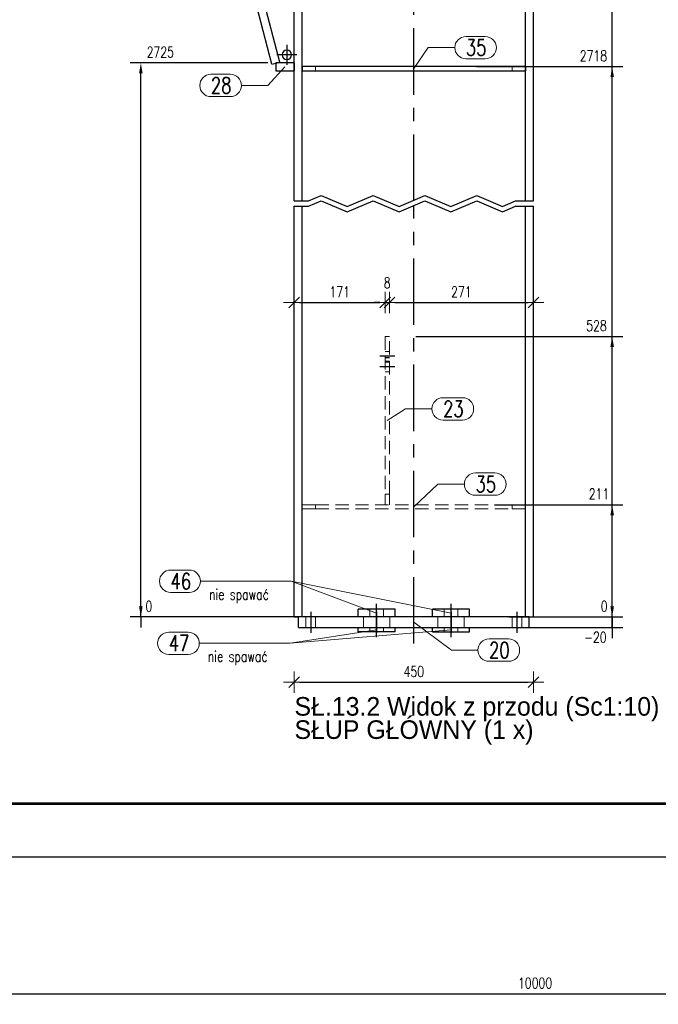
# Model space of a CAD drawing. Header units: millimetres. Extents: x 3515 to 4529, y 13642 to 14292.
# Tile 42 of 96: x 3920 to 4040, y 13642 to 13827. Entities that reach past the tile are written whole.
import ezdxf

# ---------------------------------------------------------------- set-up
doc = ezdxf.new("R2010")
doc.units = ezdxf.units.MM
doc.header["$LTSCALE"] = 10
doc.linetypes.add('HIDDEN', pattern=[0.375, 0.25, -0.125])
doc.linetypes.add('MITTE', pattern=[2, 1.25, -0.25, 0.25, -0.25])
doc.layers.get('Defpoints').update_dxf_attribs({"color": 1})
doc.layers.add('_FORMATKA', color=8, linetype='Continuous', plot=False)
for name, color, linetype, lineweight in [('_RAMKA', 7, 'Continuous', 35), ('PS_DIM', 4, 'Continuous', 13), ('PS_Hidden', 2, 'HIDDEN', 9), ('PS_Pos', 1, 'Continuous', 15), ('PS_SOLID', 7, 'Continuous', 30)]:
    doc.layers.add(name, color=color, linetype=linetype, lineweight=lineweight)
doc.layers.add('PS_MID', color=5, linetype='MITTE')
doc.layers.add('PS_SHAPE', color=3, linetype='Continuous')
doc.styles.add('simplex', font='simplex.shx', dxfattribs={"width": 0.75})
doc.dimstyles.new('1_10_GŁ_DS1-LS10', dxfattribs={"dimtxt": 2, "dimasz": 2, "dimexe": 2, "dimexo": 5, "dimgap": 1, "dimtad": 1, "dimjust": 4, "dimdec": 0, "dimlfac": 10, "dimtxsty": 'simplex', "dimblk1": 'NONE', "dimsah": 1, "dimcen": 2, "dimclrd": 256, "dimclre": 256, "dimclrt": 3, "dimadec": 1, "dimazin": 0, "dimtfac": 1, "dimtdec": 0, "dimtmove": 2, "dimatfit": 3, "dimfxl": 1, "dimarcsym": 0})
doc.dimstyles.new('1_10_PRZ', dxfattribs={"dimtxt": 2, "dimasz": 1, "dimexe": 2, "dimexo": 5, "dimgap": 1, "dimtad": 1, "dimdec": 0, "dimlfac": 10, "dimtxsty": 'simplex', "dimblk": 'dimznak', "dimcen": 2, "dimse1": 1, "dimse2": 1, "dimclrt": 3, "dimadec": 1, "dimazin": 0, "dimtfac": 1, "dimtdec": 0, "dimtix": 1, "dimtmove": 2, "dimatfit": 3, "dimldrblk": 'dim-grot', "dimfxl": 1, "dimarcsym": 0})

# ---------------------------------------------------------------- blocks, each defined once
blk = doc.blocks.new('dimznak')
at = {"color": 0}
for points in [[(0, 2), (0, -2)], [(-2, 0), (2, 0)]]:
    blk.add_lwpolyline(points, dxfattribs=at)
at = {"color": 2}
blk.add_lwpolyline([(1, 1), (-1, -1)], dxfattribs=at)
blk = doc.blocks.new('*D9')
at = {"layer": 'Defpoints', "color": 0, "transparency": 16777216}
for p in [(3517, 13669.66), (4517, 13669.66), (4517, 13643.91)]:
    blk.add_point(p, dxfattribs=at)
at = {"layer": 'PS_DIM', "color": 0, "lineweight": -2, "transparency": 16777216}
blk.add_line((3518, 13643.91), (4516, 13643.91), dxfattribs=at)
at = {"layer": 'PS_DIM', "color": 0, "lineweight": -2, "transparency": 16777216, "rotation": 180}
blk.add_blockref('dimznak', (3517, 13643.91), dxfattribs=at)
at = {"layer": 'PS_DIM', "color": 0, "lineweight": -2, "transparency": 16777216}
blk.add_blockref('dimznak', (4517, 13643.91), dxfattribs=at)
at = {"layer": 'PS_DIM', "color": 3, "transparency": 16777216, "insert": (4017, 13645.91), "char_height": 2, "attachment_point": 5, "style": 'simplex'}
blk.add_mtext('10000', dxfattribs=at)
blk = doc.blocks.new('dim-grot')
blk.add_hatch(color=256).paths.add_polyline_path([(0, 0), (-2, 0.5), (-2, -0.5)])
blk.add_lwpolyline([(0, 0), (-2, 0.5), (-2, -0.5), (0, 0)])
blk = doc.blocks.new('*D36')
at = {"layer": 'Defpoints', "color": 0, "transparency": 16777216}
for p in [(3988.78, 13774.02), (3988.78, 13767.62), (3971.68, 13764.89)]:
    blk.add_point(p, dxfattribs=at)
at = {"layer": 'PS_DIM', "color": 0, "lineweight": -2, "transparency": 16777216}
blk.add_line((3972.68, 13774.02), (3987.78, 13774.02), dxfattribs=at)
at = {"layer": 'PS_DIM', "color": 0, "lineweight": -2, "transparency": 16777216, "rotation": 180}
blk.add_blockref('dimznak', (3971.68, 13774.02), dxfattribs=at)
at = {"layer": 'PS_DIM', "color": 0, "lineweight": -2, "transparency": 16777216}
blk.add_blockref('dimznak', (3988.78, 13774.02), dxfattribs=at)
at = {"layer": 'PS_DIM', "color": 3, "transparency": 16777216, "insert": (3980.23, 13776.02), "char_height": 2, "attachment_point": 5, "style": 'simplex'}
blk.add_mtext('171', dxfattribs=at)
blk = doc.blocks.new('*D37')
at = {"layer": 'Defpoints', "color": 0, "transparency": 16777216}
for p in [(3989.58, 13774.02), (3988.78, 13767.62), (3989.58, 13767.62)]:
    blk.add_point(p, dxfattribs=at)
at = {"layer": 'PS_DIM', "color": 0, "lineweight": -2, "transparency": 16777216}
for p, q in [((3987.78, 13774.02), (3986.78, 13774.02)), ((3988.78, 13774.02), (3989.58, 13774.02)), ((3990.58, 13774.02), (3991.58, 13774.02))]:
    blk.add_line(p, q, dxfattribs=at)
blk.add_blockref('dimznak', (3988.78, 13774.02), dxfattribs=at)
at = {"layer": 'PS_DIM', "color": 0, "lineweight": -2, "transparency": 16777216, "rotation": 180}
blk.add_blockref('dimznak', (3989.58, 13774.02), dxfattribs=at)
at = {"layer": 'PS_DIM', "color": 3, "transparency": 16777216, "insert": (3989.18, 13777.72), "char_height": 2, "attachment_point": 5, "style": 'simplex'}
blk.add_mtext('8', dxfattribs=at)
blk = doc.blocks.new('*D38')
at = {"layer": 'Defpoints', "color": 0, "transparency": 16777216}
for p in [(4016.68, 13774.02), (4016.68, 13771.05), (3989.58, 13767.62)]:
    blk.add_point(p, dxfattribs=at)
at = {"layer": 'PS_DIM', "color": 0, "lineweight": -2, "transparency": 16777216}
blk.add_line((3990.58, 13774.02), (4015.68, 13774.02), dxfattribs=at)
at = {"layer": 'PS_DIM', "color": 0, "lineweight": -2, "transparency": 16777216, "rotation": 180}
blk.add_blockref('dimznak', (3989.58, 13774.02), dxfattribs=at)
at = {"layer": 'PS_DIM', "color": 0, "lineweight": -2, "transparency": 16777216}
blk.add_blockref('dimznak', (4016.68, 13774.02), dxfattribs=at)
at = {"layer": 'PS_DIM', "color": 3, "transparency": 16777216, "insert": (4003.13, 13776.02), "char_height": 2, "attachment_point": 5, "style": 'simplex'}
blk.add_mtext('271', dxfattribs=at)
blk = doc.blocks.new('*D50')
at = {"layer": 'Defpoints', "color": 0, "transparency": 16777216}
for p in [(4015.94, 13987.18), (3971.68, 13947.4), (3962.29, 13932.38), (3940.08, 13918.99), (3971.68, 13793.12)]:
    blk.add_point(p, dxfattribs=at)
at = {"layer": 'PS_DIM', "color": 0, "lineweight": -2, "transparency": 16777216}
blk.add_arc((3971.68, 13947.4), 17.71, 225.1889, 266.7651, dxfattribs=at)
for p, rotation in [((3958.51, 13935.56), 133.5714248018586), ((3971.68, 13929.68), 358.3825738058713)]:
    blk.add_blockref('dimznak', p, dxfattribs=dict(at, rotation=rotation))
at = {"layer": 'PS_DIM', "color": 3, "transparency": 16777216, "insert": (3965.36, 13933.22), "char_height": 2, "attachment_point": 5, "rotation": 335.977, "style": 'simplex'}
blk.add_mtext('48,0°', dxfattribs=at)
blk = doc.blocks.new('*D51')
at = {"layer": 'Defpoints', "color": 0, "transparency": 16777216}
for p in [(3971.68, 13947.4), (3942.58, 13920.35), (3968.95, 13840.78), (3968.93, 13819.23), (3971.68, 13793.12)]:
    blk.add_point(p, dxfattribs=at)
at = {"layer": 'PS_DIM', "color": 0, "lineweight": -2, "transparency": 16777216}
blk.add_arc((3971.68, 13808.67), 32.23, 91.7777, 102.8268, dxfattribs=at)
for p, rotation in [((3963.56, 13839.86), 193.7156369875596), ((3971.68, 13840.9), 0.88886466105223)]:
    blk.add_blockref('dimznak', p, dxfattribs=dict(at, rotation=rotation))
at = {"layer": 'PS_DIM', "color": 3, "transparency": 16777216, "insert": (3967.31, 13842.81), "char_height": 2, "attachment_point": 5, "rotation": 7.3023, "style": 'simplex'}
blk.add_mtext('14,6°', dxfattribs=at)
blk = doc.blocks.new('*D69')
at = {"layer": 'Defpoints', "color": 0, "transparency": 16777216}
for p in [(4016.68, 13987.85), (4016.68, 13969.42), (4023.68, 13968.67), (4019.8, 13963.55), (4016.68, 13778.12)]:
    blk.add_point(p, dxfattribs=at)
at = {"layer": 'PS_DIM', "color": 0, "lineweight": -2, "transparency": 16777216}
blk.add_arc((4016.68, 13969.42), 6.65, 278.626, 345.282, dxfattribs=at)
for p, rotation in [((4023.29, 13968.72), 79.59501626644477), ((4016.68, 13962.77), 184.3129809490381)]:
    blk.add_blockref('dimznak', p, dxfattribs=dict(at, rotation=rotation))
at = {"layer": 'PS_DIM', "color": 3, "transparency": 16777216, "insert": (4019.66, 13966.11), "char_height": 2, "attachment_point": 5, "rotation": 41.954, "style": 'simplex'}
blk.add_mtext('83,9°', dxfattribs=at)
blk = doc.blocks.new('*D96')
at = {"layer": 'Defpoints', "color": 0, "transparency": 16777216}
for p in [(3971.68, 13947.4), (3942.58, 13920.35), (3969.17, 13838.2), (3968.93, 13819.23), (3971.68, 13793.12)]:
    blk.add_point(p, dxfattribs=at)
at = {"layer": 'PS_DIM', "color": 0, "lineweight": -2, "transparency": 16777216}
blk.add_arc((3971.68, 13808.67), 29.64, 91.9328, 102.6717, dxfattribs=at)
for p, rotation in [((3971.68, 13838.31), 0.966423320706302), ((3964.21, 13837.35), 193.6380783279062)]:
    blk.add_blockref('dimznak', p, dxfattribs=dict(at, rotation=rotation))
at = {"layer": 'PS_DIM', "color": 3, "transparency": 16777216, "insert": (3967.64, 13840.24), "char_height": 2, "attachment_point": 5, "rotation": 7.3023, "style": 'simplex'}
blk.add_mtext('14,6°', dxfattribs=at)
blk = doc.blocks.new('*D97')
at = {"layer": 'Defpoints', "color": 0, "transparency": 16777216}
for p in [(4015.94, 13987.18), (3971.68, 13947.4), (3962.03, 13931.97), (3940.08, 13918.99), (3971.68, 13793.12)]:
    blk.add_point(p, dxfattribs=at)
at = {"layer": 'PS_DIM', "color": 0, "lineweight": -2, "transparency": 16777216}
blk.add_arc((3971.68, 13947.4), 18.2, 225.1032, 266.8508, dxfattribs=at)
for p, rotation in [((3958.15, 13935.23), 133.5286171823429), ((3971.68, 13929.2), 358.4253814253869)]:
    blk.add_blockref('dimznak', p, dxfattribs=dict(at, rotation=rotation))
at = {"layer": 'PS_DIM', "color": 3, "transparency": 16777216, "insert": (3965.17, 13932.78), "char_height": 2, "attachment_point": 5, "rotation": 335.977, "style": 'simplex'}
blk.add_mtext('48,0°', dxfattribs=at)
blk = doc.blocks.new('*X111')
at = {"color": 0}
for s, p in [('SŁ.13.2 Widok z przodu (Sc1:10)', (3981.96, 14281.39)), ('SŁUP GŁÓWNY (1 x)', (3981.96, 14277.01))]:
    blk.add_text(s, height=3.5, dxfattribs=at).set_placement(p)
blk = doc.blocks.new('*D113')
at = {"layer": 'Defpoints', "color": 0, "transparency": 16777216}
for p in [(3971.68, 13725.16), (4016.68, 13725.16), (4016.68, 13702.53)]:
    blk.add_point(p, dxfattribs=at)
at = {"layer": 'PS_DIM', "color": 0, "lineweight": -2, "transparency": 16777216}
blk.add_line((3972.68, 13702.53), (4015.68, 13702.53), dxfattribs=at)
at = {"layer": 'PS_DIM', "color": 0, "lineweight": -2, "transparency": 16777216, "rotation": 180}
blk.add_blockref('dimznak', (3971.68, 13702.53), dxfattribs=at)
at = {"layer": 'PS_DIM', "color": 0, "lineweight": -2, "transparency": 16777216}
blk.add_blockref('dimznak', (4016.68, 13702.53), dxfattribs=at)
at = {"layer": 'PS_DIM', "color": 3, "transparency": 16777216, "insert": (3994.18, 13704.53), "char_height": 2, "attachment_point": 5, "style": 'simplex'}
blk.add_mtext('450', dxfattribs=at)
blk = doc.blocks.new('*D115')
at = {"layer": 'Defpoints', "color": 0, "transparency": 16777216}
for p in [(4016.68, 13714.81), (4031.51, 13714.81), (4007.05, 13712.81)]:
    blk.add_point(p, dxfattribs=at)
at = {"layer": 'PS_DIM', "lineweight": -2, "transparency": 16777216}
for p, q in [((4031.51, 13716.81), (4031.51, 13718.81)), ((4021.68, 13714.81), (4033.51, 13714.81)), ((4031.51, 13712.81), (4031.51, 13714.81)), ((4012.05, 13712.81), (4033.51, 13712.81)), ((4031.51, 13712.81), (4031.51, 13710.81))]:
    blk.add_line(p, q, dxfattribs=at)
at = {"layer": 'PS_DIM', "transparency": 16777216}
blk.add_solid([(4031.18, 13716.81), (4031.85, 13716.81), (4031.51, 13714.81)], dxfattribs=at)
at = {"layer": 'PS_DIM', "color": 3, "transparency": 16777216, "insert": (4028.35, 13711), "char_height": 2, "attachment_point": 5, "rotation": 0.0573, "style": 'simplex'}
blk.add_mtext('-20', dxfattribs=at)
blk = doc.blocks.new('_None')
blk = doc.blocks.new('*D116')
at = {"layer": 'Defpoints', "color": 0, "transparency": 16777216}
for p in [(4007.05, 13714.81), (4016.68, 13714.81), (4031.51, 13714.81)]:
    blk.add_point(p, dxfattribs=at)
at = {"layer": 'PS_DIM', "lineweight": -2, "transparency": 16777216}
for p, q in [((4031.51, 13716.81), (4031.51, 13718.81)), ((4012.05, 13714.81), (4033.51, 13714.81)), ((4021.68, 13714.81), (4033.51, 13714.81)), ((4031.51, 13714.81), (4031.51, 13712.81))]:
    blk.add_line(p, q, dxfattribs=at)
at = {"layer": 'PS_DIM', "transparency": 16777216}
blk.add_solid([(4031.18, 13716.81), (4031.85, 13716.81), (4031.51, 13714.81)], dxfattribs=at)
at = {"layer": 'PS_DIM', "color": 3, "transparency": 16777216, "insert": (4029.99, 13716.83), "char_height": 2, "attachment_point": 5, "rotation": 0.0573, "style": 'simplex'}
blk.add_mtext('0', dxfattribs=at)
blk = doc.blocks.new('*D117')
at = {"layer": 'Defpoints', "color": 0, "transparency": 16777216}
for p in [(4004.38, 13735.95), (4031.51, 13735.95), (4016.68, 13714.81)]:
    blk.add_point(p, dxfattribs=at)
at = {"layer": 'PS_DIM', "lineweight": -2, "transparency": 16777216}
for p, q in [((4009.38, 13735.95), (4033.51, 13735.95)), ((4031.51, 13714.81), (4031.51, 13733.95)), ((4021.68, 13714.81), (4033.51, 13714.81))]:
    blk.add_line(p, q, dxfattribs=at)
at = {"layer": 'PS_DIM', "transparency": 16777216}
blk.add_solid([(4031.18, 13733.95), (4031.85, 13733.95), (4031.51, 13735.95)], dxfattribs=at)
at = {"layer": 'PS_DIM', "color": 3, "transparency": 16777216, "insert": (4029.03, 13737.97), "char_height": 2, "attachment_point": 5, "rotation": 0.0573, "style": 'simplex'}
blk.add_mtext('211', dxfattribs=at)
blk = doc.blocks.new('*D118')
at = {"layer": 'Defpoints', "color": 0, "transparency": 16777216}
for p in [(3989.58, 13767.62), (4031.51, 13767.62), (4016.68, 13714.81)]:
    blk.add_point(p, dxfattribs=at)
at = {"layer": 'PS_DIM', "lineweight": -2, "transparency": 16777216}
for p, q in [((3994.58, 13767.62), (4033.51, 13767.62)), ((4031.51, 13714.81), (4031.51, 13765.62)), ((4021.68, 13714.81), (4033.51, 13714.81))]:
    blk.add_line(p, q, dxfattribs=at)
at = {"layer": 'PS_DIM', "transparency": 16777216}
blk.add_solid([(4031.18, 13765.62), (4031.85, 13765.62), (4031.51, 13767.62)], dxfattribs=at)
at = {"layer": 'PS_DIM', "color": 3, "transparency": 16777216, "insert": (4028.56, 13769.64), "char_height": 2, "attachment_point": 5, "rotation": 0.0573, "style": 'simplex'}
blk.add_mtext('528', dxfattribs=at)
blk = doc.blocks.new('*D119')
at = {"layer": 'Defpoints', "color": 0, "transparency": 16777216}
for p in [(4000.95, 13818.42), (4031.51, 13818.42), (4016.68, 13714.81)]:
    blk.add_point(p, dxfattribs=at)
at = {"layer": 'PS_DIM', "lineweight": -2, "transparency": 16777216}
for p, q in [((4005.95, 13818.42), (4033.51, 13818.42)), ((4031.51, 13714.81), (4031.51, 13816.42)), ((4021.68, 13714.81), (4033.51, 13714.81))]:
    blk.add_line(p, q, dxfattribs=at)
at = {"layer": 'PS_DIM', "transparency": 16777216}
blk.add_solid([(4031.18, 13816.42), (4031.85, 13816.42), (4031.51, 13818.42)], dxfattribs=at)
at = {"layer": 'PS_DIM', "color": 3, "transparency": 16777216, "insert": (4027.99, 13820.44), "char_height": 2, "attachment_point": 5, "rotation": 0.0573, "style": 'simplex'}
blk.add_mtext('2718', dxfattribs=at)
blk = doc.blocks.new('*D120')
at = {"layer": 'Defpoints', "color": 0, "transparency": 16777216}
for p in [(3999.88, 13898.37), (4031.51, 13898.37), (4016.68, 13714.81)]:
    blk.add_point(p, dxfattribs=at)
at = {"layer": 'PS_DIM', "lineweight": -2, "transparency": 16777216}
for p, q in [((4004.88, 13898.37), (4033.51, 13898.37)), ((4031.51, 13714.81), (4031.51, 13896.37)), ((4021.68, 13714.81), (4033.51, 13714.81))]:
    blk.add_line(p, q, dxfattribs=at)
at = {"layer": 'PS_DIM', "transparency": 16777216}
blk.add_solid([(4031.18, 13896.37), (4031.85, 13896.37), (4031.51, 13898.37)], dxfattribs=at)
at = {"layer": 'PS_DIM', "color": 3, "transparency": 16777216, "insert": (4027.99, 13900.39), "char_height": 2, "attachment_point": 5, "rotation": 0.0573, "style": 'simplex'}
blk.add_mtext('3517', dxfattribs=at)
blk = doc.blocks.new('*D121')
at = {"layer": 'Defpoints', "color": 0, "transparency": 16777216}
for p in [(3989.58, 13909.37), (4031.51, 13909.37), (4016.68, 13714.81)]:
    blk.add_point(p, dxfattribs=at)
at = {"layer": 'PS_DIM', "lineweight": -2, "transparency": 16777216}
for p, q in [((3994.58, 13909.37), (4033.51, 13909.37)), ((4031.51, 13714.81), (4031.51, 13907.37)), ((4021.68, 13714.81), (4033.51, 13714.81))]:
    blk.add_line(p, q, dxfattribs=at)
at = {"layer": 'PS_DIM', "transparency": 16777216}
blk.add_solid([(4031.18, 13907.37), (4031.85, 13907.37), (4031.51, 13909.37)], dxfattribs=at)
at = {"layer": 'PS_DIM', "color": 3, "transparency": 16777216, "insert": (4027.85, 13911.39), "char_height": 2, "attachment_point": 5, "rotation": 0.0573, "style": 'simplex'}
blk.add_mtext('3627', dxfattribs=at)
blk = doc.blocks.new('*D122')
at = {"layer": 'Defpoints', "color": 0, "transparency": 16777216}
for p in [(4016.68, 13987.52), (4031.51, 13987.52), (4016.68, 13714.81)]:
    blk.add_point(p, dxfattribs=at)
at = {"layer": 'PS_DIM', "lineweight": -2, "transparency": 16777216}
for p, q in [((4021.68, 13987.52), (4033.51, 13987.52)), ((4031.51, 13714.81), (4031.51, 13985.52)), ((4021.68, 13714.81), (4033.51, 13714.81))]:
    blk.add_line(p, q, dxfattribs=at)
at = {"layer": 'PS_DIM', "transparency": 16777216}
blk.add_solid([(4031.18, 13985.52), (4031.85, 13985.52), (4031.51, 13987.52)], dxfattribs=at)
at = {"layer": 'PS_DIM', "color": 3, "transparency": 16777216, "insert": (4027.89, 13985.58), "char_height": 2, "attachment_point": 5, "rotation": 0.0573, "style": 'simplex'}
blk.add_mtext('4409', dxfattribs=at)
blk = doc.blocks.new('*D123')
at = {"layer": 'Defpoints', "color": 0, "transparency": 16777216}
for p in [(4016.68, 13987.85), (4031.51, 13987.85), (4016.68, 13714.81)]:
    blk.add_point(p, dxfattribs=at)
at = {"layer": 'PS_DIM', "lineweight": -2, "transparency": 16777216}
for p, q in [((4021.68, 13987.85), (4033.51, 13987.85)), ((4031.51, 13714.81), (4031.51, 13985.85)), ((4021.68, 13714.81), (4033.51, 13714.81))]:
    blk.add_line(p, q, dxfattribs=at)
at = {"layer": 'PS_DIM', "transparency": 16777216}
blk.add_solid([(4031.18, 13985.85), (4031.85, 13985.85), (4031.51, 13987.85)], dxfattribs=at)
at = {"layer": 'PS_DIM', "color": 3, "transparency": 16777216, "insert": (4036.61, 13987.76), "char_height": 2, "attachment_point": 5, "rotation": 0.0573, "style": 'simplex'}
blk.add_mtext('4412', dxfattribs=at)
blk = doc.blocks.new('*D124')
at = {"layer": 'Defpoints', "color": 0, "transparency": 16777216}
for p in [(4014.6, 13988.67), (4031.51, 13988.67), (4016.68, 13714.81)]:
    blk.add_point(p, dxfattribs=at)
at = {"layer": 'PS_DIM', "lineweight": -2, "transparency": 16777216}
for p, q in [((4019.6, 13988.67), (4033.51, 13988.67)), ((4031.51, 13714.81), (4031.51, 13986.67)), ((4021.68, 13714.81), (4033.51, 13714.81))]:
    blk.add_line(p, q, dxfattribs=at)
at = {"layer": 'PS_DIM', "transparency": 16777216}
blk.add_solid([(4031.18, 13986.67), (4031.85, 13986.67), (4031.51, 13988.67)], dxfattribs=at)
at = {"layer": 'PS_DIM', "color": 3, "transparency": 16777216, "insert": (4027.85, 13990.69), "char_height": 2, "attachment_point": 5, "rotation": 0.0573, "style": 'simplex'}
blk.add_mtext('4420', dxfattribs=at)
blk = doc.blocks.new('*D125')
at = {"layer": 'Defpoints', "color": 0, "transparency": 16777216}
for p in [(3942.8, 13714.81), (4016.68, 13714.81), (4016.68, 13714.81)]:
    blk.add_point(p, dxfattribs=at)
at = {"layer": 'PS_DIM', "lineweight": -2, "transparency": 16777216}
for p, q in [((3942.8, 13716.81), (3942.8, 13718.81)), ((4011.68, 13714.81), (3940.8, 13714.81)), ((4011.68, 13714.81), (3940.8, 13714.81)), ((3942.8, 13714.81), (3942.8, 13712.81)), ((3942.8, 13714.81), (3942.8, 13714.81))]:
    blk.add_line(p, q, dxfattribs=at)
at = {"layer": 'PS_DIM', "transparency": 16777216}
blk.add_solid([(3942.46, 13716.81), (3943.13, 13716.81), (3942.8, 13714.81)], dxfattribs=at)
at = {"layer": 'PS_DIM', "color": 3, "transparency": 16777216, "insert": (3944.32, 13716.83), "char_height": 2, "attachment_point": 5, "rotation": 0.0573, "style": 'simplex'}
blk.add_mtext('0', dxfattribs=at)
blk = doc.blocks.new('*D126')
at = {"layer": 'Defpoints', "color": 0, "transparency": 16777216}
for p in [(3942.8, 13819.12), (3971.68, 13819.12), (4016.68, 13714.81)]:
    blk.add_point(p, dxfattribs=at)
at = {"layer": 'PS_DIM', "lineweight": -2, "transparency": 16777216}
for p, q in [((3966.68, 13819.12), (3940.8, 13819.12)), ((3942.8, 13714.81), (3942.8, 13817.12)), ((4011.68, 13714.81), (3940.8, 13714.81))]:
    blk.add_line(p, q, dxfattribs=at)
at = {"layer": 'PS_DIM', "transparency": 16777216}
blk.add_solid([(3942.46, 13817.12), (3943.13, 13817.12), (3942.8, 13819.12)], dxfattribs=at)
at = {"layer": 'PS_DIM', "color": 3, "transparency": 16777216, "insert": (3946.46, 13821.14), "char_height": 2, "attachment_point": 5, "rotation": 0.0573, "style": 'simplex'}
blk.add_mtext('2725', dxfattribs=at)
blk = doc.blocks.new('*X345')
at = {"color": 1}
for p, q in [((3974.33, 13793.12), (3976.77, 13794.16)), ((3976.77, 13794.16), (3981.64, 13792.09)), ((3981.64, 13792.09), (3986.52, 13794.16)), ((3986.52, 13794.16), (3991.4, 13792.09)), ((3991.4, 13792.09), (3996.27, 13794.16)), ((3996.27, 13794.16), (4001.15, 13792.09)), ((4001.15, 13792.09), (4006.02, 13794.16)), ((4006.02, 13794.16), (4010.9, 13792.09)), ((3971.68, 13793.12), (3974.33, 13793.12)), ((3971.68, 13792.12), (3974.33, 13792.12)), ((3974.33, 13792.12), (3976.77, 13793.16)), ((3976.77, 13793.16), (3981.64, 13791.09)), ((3981.64, 13791.09), (3986.52, 13793.16)), ((3986.52, 13793.16), (3991.4, 13791.09)), ((3991.4, 13791.09), (3996.27, 13793.16)), ((3996.27, 13793.16), (4001.15, 13791.09)), ((4001.15, 13791.09), (4006.02, 13793.16)), ((4006.02, 13793.16), (4010.9, 13791.09)), ((4010.9, 13792.09), (4013.34, 13793.12)), ((4010.9, 13791.09), (4013.34, 13792.12)), ((4013.34, 13793.12), (4016.68, 13793.12)), ((4013.34, 13792.12), (4016.68, 13792.12))]:
    blk.add_line(p, q, dxfattribs=at)
at = {"layer": 'PS_Hidden', "color": 2, "linetype": 'HIDDEN'}
for p, q in [((3975.68, 13817.62), (3975.68, 13818.42)), ((4012.68, 13818.42), (4012.68, 13817.62)), ((3988.78, 13767.62), (3988.78, 13737.95)), ((3988.78, 13767.62), (3989.58, 13767.62)), ((3989.58, 13737.95), (3989.58, 13767.62)), ((3988.78, 13764.78), (3989.58, 13764.78)), ((3989.58, 13763.64), (3988.78, 13763.64)), ((3988.78, 13763.57), (3989.58, 13763.57)), ((3988.78, 13762.98), (3989.58, 13762.98)), ((3988.78, 13762.78), (3989.58, 13762.78)), ((3988.78, 13760.98), (3989.58, 13760.98)), ((3988.78, 13735.95), (3988.78, 13737.95)), ((3988.78, 13737.95), (3989.58, 13737.95)), ((3989.58, 13737.95), (3989.58, 13735.95)), ((3973.18, 13735.15), (3973.18, 13735.95)), ((3973.18, 13735.95), (3975.68, 13735.95)), ((3975.68, 13735.15), (3973.18, 13735.15)), ((3975.68, 13735.95), (4012.68, 13735.95)), ((3975.68, 13735.95), (3975.68, 13735.15)), ((3975.68, 13735.15), (4012.68, 13735.15)), ((4012.68, 13735.15), (4012.68, 13735.95)), ((4012.68, 13735.95), (4015.18, 13735.95)), ((4015.18, 13735.15), (4012.68, 13735.15)), ((4015.18, 13735.95), (4015.18, 13735.15)), ((3985.88, 13716.31), (3985.88, 13714.81)), ((3988.48, 13716.31), (3988.48, 13714.81)), ((3999.88, 13716.31), (3999.88, 13714.81)), ((4002.48, 13716.31), (4002.48, 13714.81)), ((3973.88, 13712.81), (3973.88, 13714.81)), ((3975.68, 13712.81), (3975.68, 13714.81)), ((3984.68, 13712.81), (3984.68, 13714.81)), ((3989.68, 13712.81), (3989.68, 13714.81)), ((3998.68, 13712.81), (3998.68, 13714.81)), ((3998.68, 13712.81), (3998.68, 13714.81)), ((4003.68, 13712.81), (4003.68, 13714.81)), ((4003.68, 13712.81), (4003.68, 13714.81)), ((4012.68, 13712.81), (4012.68, 13714.81)), ((4014.48, 13712.81), (4014.48, 13714.81)), ((3985.88, 13712.81), (3985.88, 13712.01)), ((3988.48, 13712.81), (3988.48, 13712.01)), ((3999.88, 13712.81), (3999.88, 13712.01)), ((4002.48, 13712.81), (4002.48, 13712.01))]:
    blk.add_line(p, q, dxfattribs=at)
at = {"layer": 'PS_MID', "color": 5, "linetype": 'MITTE'}
for p, q in [((3994.18, 13793.12), (3994.18, 13992.85)), ((3970.28, 13822.52), (3970.28, 13818.72)), ((3972.18, 13820.62), (3968.38, 13820.62)), ((3994.18, 13709.81), (3994.18, 13792.12)), ((3990.58, 13763.88), (3987.78, 13763.88)), ((3990.58, 13761.88), (3987.78, 13761.88)), ((3987.18, 13713.81), (3987.18, 13717.31)), ((3987.18, 13713.81), (3987.18, 13717.31)), ((4001.18, 13713.81), (4001.18, 13717.31)), ((4001.18, 13713.81), (4001.18, 13717.31)), ((3974.78, 13715.81), (3974.78, 13711.81)), ((3974.78, 13715.81), (3974.78, 13711.81)), ((3987.18, 13715.81), (3987.18, 13711.81)), ((3987.18, 13715.81), (3987.18, 13711.81)), ((4001.18, 13715.81), (4001.18, 13711.81)), ((4001.18, 13715.81), (4001.18, 13711.81)), ((4013.58, 13715.81), (4013.58, 13711.81)), ((4013.58, 13715.81), (4013.58, 13711.81)), ((3987.18, 13711.01), (3987.18, 13713.81)), ((3987.18, 13711.01), (3987.18, 13713.81)), ((4001.18, 13711.01), (4001.18, 13713.81)), ((4001.18, 13711.01), (4001.18, 13713.81))]:
    blk.add_line(p, q, dxfattribs=at)
at = {"layer": 'PS_SOLID', "color": 7, "linetype": 'Continuous'}
for p, q in [((4015.22, 13793.12), (4015.22, 13986.54)), ((4016.68, 13793.12), (4016.68, 13987.85)), ((3973.14, 13793.12), (3973.14, 13948.71)), ((3971.68, 13793.12), (3971.68, 13947.4)), ((3967.48, 13818.85), (3941.14, 13919.94)), ((3968.93, 13819.23), (3942.58, 13920.35)), ((3967.48, 13818.85), (3968.93, 13819.23)), ((3968.18, 13819.12), (3968.18, 13817.62)), ((3971.68, 13819.12), (3968.18, 13819.12)), ((3968.96, 13819.12), (3968.93, 13819.23)), ((3971.68, 13819.12), (3971.68, 13817.62)), ((3973.18, 13818.42), (3973.18, 13817.62)), ((4015.18, 13818.42), (3973.18, 13818.42)), ((4015.18, 13818.42), (4015.18, 13817.62)), ((3968.18, 13817.62), (3971.68, 13817.62)), ((3973.18, 13817.62), (4015.18, 13817.62)), ((3971.68, 13714.81), (3971.68, 13792.12)), ((3973.14, 13714.81), (3973.14, 13792.12)), ((4015.22, 13714.81), (4015.22, 13792.12)), ((4016.68, 13714.81), (4016.68, 13792.12)), ((3983.68, 13714.81), (3983.68, 13716.31)), ((3990.68, 13716.31), (3983.68, 13716.31)), ((3990.68, 13714.81), (3990.68, 13716.31)), ((3997.68, 13714.81), (3997.68, 13716.31)), ((4004.68, 13716.31), (3997.68, 13716.31)), ((4004.68, 13714.81), (4004.68, 13716.31)), ((3971.68, 13714.81), (3972.48, 13714.81)), ((3972.48, 13712.81), (3972.48, 13714.81)), ((4015.88, 13714.81), (3972.48, 13714.81)), ((4015.88, 13712.81), (4015.88, 13714.81)), ((4015.88, 13714.81), (4016.68, 13714.81)), ((3972.48, 13712.81), (4015.88, 13712.81)), ((3983.68, 13712.01), (3983.68, 13712.81)), ((3990.68, 13712.01), (3990.68, 13712.81)), ((3997.68, 13712.01), (3997.68, 13712.81)), ((4004.68, 13712.01), (4004.68, 13712.81)), ((3990.68, 13712.01), (3983.68, 13712.01)), ((3997.68, 13712.01), (4004.68, 13712.01))]:
    blk.add_line(p, q, dxfattribs=at)
at = {"layer": 'PS_SOLID', "color": 7, "extrusion": (0, 0, -1)}
blk.add_circle((-3970.28, 13820.62), 0.9, dxfattribs=at)
blk = doc.blocks.new('*X347')
at = {"color": 1}
for p, q in [((3969.93, 13818.37), (3966.73, 13814.86)), ((3955.99, 13816.96), (3959.63, 13816.96)), ((3961.73, 13814.86), (3966.73, 13814.86)), ((3955.99, 13812.76), (3959.63, 13812.76))]:
    blk.add_line(p, q, dxfattribs=at)
for centre, start, end in [((3955.99, 13814.86), 90, 270), ((3959.63, 13814.86), 270, 90)]:
    blk.add_arc(centre, 2.1, start, end, dxfattribs=at)
at = {"color": 2, "style": 'simplex', "width": 0.75}
blk.add_text('28', height=3, dxfattribs=at).set_placement((3955.99, 13813.36))
blk = doc.blocks.new('*X348')
at = {"color": 1}
for p, q in [((4003.99, 13824.08), (4007.63, 13824.08)), ((3994.18, 13818.02), (3996.89, 13821.98)), ((3996.89, 13821.98), (4001.89, 13821.98)), ((4003.99, 13819.88), (4007.63, 13819.88))]:
    blk.add_line(p, q, dxfattribs=at)
for centre, start, end in [((4003.99, 13821.98), 90, 270), ((4007.63, 13821.98), 270, 90)]:
    blk.add_arc(centre, 2.1, start, end, dxfattribs=at)
at = {"color": 2, "style": 'simplex', "width": 0.75}
blk.add_text('35', height=3, dxfattribs=at).set_placement((4003.99, 13820.48))
blk = doc.blocks.new('*X349')
at = {"color": 1}
for p, q in [((4003.99, 13824.08), (4007.63, 13824.08)), ((3994.18, 13818.02), (3996.89, 13821.98)), ((3996.89, 13821.98), (4001.89, 13821.98)), ((4003.99, 13819.88), (4007.63, 13819.88))]:
    blk.add_line(p, q, dxfattribs=at)
for centre, start, end in [((4003.99, 13821.98), 90, 270), ((4007.63, 13821.98), 270, 90)]:
    blk.add_arc(centre, 2.1, start, end, dxfattribs=at)
at = {"color": 2, "style": 'simplex', "width": 0.75}
blk.add_text('35', height=3, dxfattribs=at).set_placement((4003.99, 13820.48))
blk = doc.blocks.new('*X351')
at = {"color": 1}
for p, q in [((4005.8, 13741.92), (4009.45, 13741.92)), ((3994.18, 13735.55), (3998.7, 13739.82)), ((3998.7, 13739.82), (4003.7, 13739.82)), ((4005.8, 13737.72), (4009.45, 13737.72))]:
    blk.add_line(p, q, dxfattribs=at)
for centre, start, end in [((4005.8, 13739.82), 90, 270), ((4009.45, 13739.82), 270, 90)]:
    blk.add_arc(centre, 2.1, start, end, dxfattribs=at)
at = {"color": 2, "style": 'simplex', "width": 0.75}
blk.add_text('35', height=3, dxfattribs=at).set_placement((4005.8, 13738.32))
blk = doc.blocks.new('*X352')
at = {"color": 1}
for p, q in [((3994.18, 13713.81), (4001.25, 13708.57)), ((4008.35, 13710.67), (4012, 13710.67)), ((4001.25, 13708.57), (4006.25, 13708.57)), ((4008.35, 13706.47), (4012, 13706.47))]:
    blk.add_line(p, q, dxfattribs=at)
for centre, start, end in [((4008.35, 13708.57), 90, 270), ((4012, 13708.57), 270, 90)]:
    blk.add_arc(centre, 2.1, start, end, dxfattribs=at)
at = {"color": 2, "style": 'simplex', "width": 0.75}
blk.add_text('20', height=3, dxfattribs=at).set_placement((4008.35, 13707.07))
blk = doc.blocks.new('*X353')
at = {"color": 1}
for p, q in [((3999.7, 13756.08), (4003.34, 13756.08)), ((3989.18, 13751.79), (3992.6, 13753.98)), ((3992.6, 13753.98), (3997.6, 13753.98)), ((3999.7, 13751.88), (4003.34, 13751.88))]:
    blk.add_line(p, q, dxfattribs=at)
for centre, start, end in [((3999.7, 13753.98), 90, 270), ((4003.34, 13753.98), 270, 90)]:
    blk.add_arc(centre, 2.1, start, end, dxfattribs=at)
at = {"color": 2, "style": 'simplex', "width": 0.75}
blk.add_text('23', height=3, dxfattribs=at).set_placement((3999.7, 13752.48))
blk = doc.blocks.new('*X561')
at = {"color": 1}
for p, q in [((3948.4, 13723.64), (3951.93, 13723.64)), ((3954.03, 13721.54), (3971.12, 13721.54)), ((4001.18, 13715.56), (3971.12, 13721.54)), ((3948.4, 13719.44), (3951.93, 13719.44))]:
    blk.add_line(p, q, dxfattribs=at)
for centre, start, end in [((3948.4, 13721.54), 90, 270), ((3951.93, 13721.54), 270, 90)]:
    blk.add_arc(centre, 2.1, start, end, dxfattribs=at)
at = {"color": 2, "style": 'simplex', "width": 0.75}
blk.add_text('46', height=3, dxfattribs=at).set_placement((3948.4, 13720.04))
at = {"color": 3, "style": 'simplex', "width": 0.75}
blk.add_text('nie spawać', height=2, dxfattribs=at).set_placement((3955.63, 13718.07))
blk = doc.blocks.new('*X562')
at = {"color": 1}
for p, q in [((4001.18, 13712.41), (3970.89, 13709.86)), ((3948.06, 13711.96), (3951.7, 13711.96)), ((3953.8, 13709.86), (3970.89, 13709.86)), ((3948.06, 13707.76), (3951.7, 13707.76))]:
    blk.add_line(p, q, dxfattribs=at)
for centre, start, end in [((3948.06, 13709.86), 90, 270), ((3951.7, 13709.86), 270, 90)]:
    blk.add_arc(centre, 2.1, start, end, dxfattribs=at)
at = {"color": 2, "style": 'simplex', "width": 0.75}
blk.add_text('47', height=3, dxfattribs=at).set_placement((3948.06, 13708.36))
at = {"color": 3, "style": 'simplex', "width": 0.75}
blk.add_text('nie spawać', height=2, dxfattribs=at).set_placement((3955.4, 13706.4))
blk = doc.blocks.new('*X563')
at = {"color": 1}
for p, q in [((4001.18, 13712.41), (3970.89, 13709.86)), ((3948.06, 13711.96), (3951.7, 13711.96)), ((3953.8, 13709.86), (3970.89, 13709.86)), ((3948.06, 13707.76), (3951.7, 13707.76))]:
    blk.add_line(p, q, dxfattribs=at)
for centre, start, end in [((3948.06, 13709.86), 90, 270), ((3951.7, 13709.86), 270, 90)]:
    blk.add_arc(centre, 2.1, start, end, dxfattribs=at)
at = {"color": 2, "style": 'simplex', "width": 0.75}
blk.add_text('47', height=3, dxfattribs=at).set_placement((3948.06, 13708.36))
at = {"color": 3, "style": 'simplex', "width": 0.75}
blk.add_text('nie spawać', height=2, dxfattribs=at).set_placement((3955.4, 13706.4))
blk = doc.blocks.new('*X564')
at = {"color": 1}
for p, q in [((3948.4, 13723.64), (3951.93, 13723.64)), ((3954.03, 13721.54), (3971.12, 13721.54)), ((4001.18, 13715.56), (3971.12, 13721.54)), ((3948.4, 13719.44), (3951.93, 13719.44))]:
    blk.add_line(p, q, dxfattribs=at)
for centre, start, end in [((3948.4, 13721.54), 90, 270), ((3951.93, 13721.54), 270, 90)]:
    blk.add_arc(centre, 2.1, start, end, dxfattribs=at)
at = {"color": 2, "style": 'simplex', "width": 0.75}
blk.add_text('46', height=3, dxfattribs=at).set_placement((3948.4, 13720.04))
at = {"color": 3, "style": 'simplex', "width": 0.75}
blk.add_text('nie spawać', height=2, dxfattribs=at).set_placement((3955.63, 13718.07))
blk = doc.blocks.new('*X565')
at = {"color": 1}
for p, q in [((3948.4, 13723.64), (3951.93, 13723.64)), ((3954.03, 13721.54), (3971.12, 13721.54)), ((3987.18, 13715.56), (3971.12, 13721.54)), ((3948.4, 13719.44), (3951.93, 13719.44))]:
    blk.add_line(p, q, dxfattribs=at)
for centre, start, end in [((3948.4, 13721.54), 90, 270), ((3951.93, 13721.54), 270, 90)]:
    blk.add_arc(centre, 2.1, start, end, dxfattribs=at)
at = {"color": 2, "style": 'simplex', "width": 0.75}
blk.add_text('46', height=3, dxfattribs=at).set_placement((3948.4, 13720.04))
at = {"color": 3, "style": 'simplex', "width": 0.75}
blk.add_text('nie spawać', height=2, dxfattribs=at).set_placement((3955.63, 13718.07))
blk = doc.blocks.new('*X566')
at = {"color": 1}
for p, q in [((3987.18, 13712.41), (3970.89, 13709.86)), ((3948.06, 13711.96), (3951.7, 13711.96)), ((3953.8, 13709.86), (3970.89, 13709.86)), ((3948.06, 13707.76), (3951.7, 13707.76))]:
    blk.add_line(p, q, dxfattribs=at)
for centre, start, end in [((3948.06, 13709.86), 90, 270), ((3951.7, 13709.86), 270, 90)]:
    blk.add_arc(centre, 2.1, start, end, dxfattribs=at)
at = {"color": 2, "style": 'simplex', "width": 0.75}
blk.add_text('47', height=3, dxfattribs=at).set_placement((3948.06, 13708.36))
at = {"color": 3, "style": 'simplex', "width": 0.75}
blk.add_text('nie spawać', height=2, dxfattribs=at).set_placement((3955.4, 13706.4))
blk = doc.blocks.new('*X567')
at = {"color": 1}
for p, q in [((3987.18, 13712.41), (3970.89, 13709.86)), ((3948.06, 13711.96), (3951.7, 13711.96)), ((3953.8, 13709.86), (3970.89, 13709.86)), ((3948.06, 13707.76), (3951.7, 13707.76))]:
    blk.add_line(p, q, dxfattribs=at)
for centre, start, end in [((3948.06, 13709.86), 90, 270), ((3951.7, 13709.86), 270, 90)]:
    blk.add_arc(centre, 2.1, start, end, dxfattribs=at)
at = {"color": 2, "style": 'simplex', "width": 0.75}
blk.add_text('47', height=3, dxfattribs=at).set_placement((3948.06, 13708.36))
at = {"color": 3, "style": 'simplex', "width": 0.75}
blk.add_text('nie spawać', height=2, dxfattribs=at).set_placement((3955.4, 13706.4))
blk = doc.blocks.new('*X568')
at = {"color": 1}
for p, q in [((3948.4, 13723.64), (3951.93, 13723.64)), ((3954.03, 13721.54), (3971.12, 13721.54)), ((3987.18, 13715.56), (3971.12, 13721.54)), ((3948.4, 13719.44), (3951.93, 13719.44))]:
    blk.add_line(p, q, dxfattribs=at)
for centre, start, end in [((3948.4, 13721.54), 90, 270), ((3951.93, 13721.54), 270, 90)]:
    blk.add_arc(centre, 2.1, start, end, dxfattribs=at)
at = {"color": 2, "style": 'simplex', "width": 0.75}
blk.add_text('46', height=3, dxfattribs=at).set_placement((3948.4, 13720.04))
at = {"color": 3, "style": 'simplex', "width": 0.75}
blk.add_text('nie spawać', height=2, dxfattribs=at).set_placement((3955.63, 13718.07))

msp = doc.modelspace()

# ---------------------------------------------------------------- linework, layer by layer
at = {"layer": '_FORMATKA', "lineweight": -3}
msp.add_lwpolyline([(3528.49, 13669.66), (4528.49, 13669.66), (4528.49, 14263.66), (3528.49, 14263.66)], close=True, dxfattribs=at)
at = {"layer": '_RAMKA', "lineweight": -3, "const_width": 0.5}
msp.add_lwpolyline([(3558.49, 13679.66), (4518.49, 13679.66), (4518.49, 14253.66), (3558.49, 14253.66)], close=True, dxfattribs=at)

# ---------------------------------------------------------------- block references
msp.add_blockref('*X111', (-10.24, -585.15))
at = {"layer": 'PS_Pos'}
for name in ['*X348', '*X349', '*X347', '*X353', '*X351', '*X561', '*X564', '*X565', '*X568', '*X562', '*X563', '*X566', '*X567', '*X352']:
    msp.add_blockref(name, (0, 0), dxfattribs=at)
at = {"layer": 'PS_SHAPE', "color": 3}
msp.add_blockref('*X345', (0, 0), dxfattribs=at)

# ---------------------------------------------------------------- dimensions: what is measured, and where the dimension line sits
at = {"layer": 'PS_DIM'}
for base, p1, p2, text, picture, middle in [((4031.51, 13988.67), (4016.68, 13714.81), (4014.6, 13988.67), '4420', '*D124', (4027.85, 13990.69)), ((4031.51, 13987.85), (4016.68, 13714.81), (4016.68, 13987.85), '4412', '*D123', (4036.61, 13987.76)), ((4031.51, 13987.52), (4016.68, 13714.81), (4016.68, 13987.52), '4409', '*D122', (4027.89, 13985.58)), ((4031.51, 13909.37), (4016.68, 13714.81), (3989.58, 13909.37), '3627', '*D121', (4027.85, 13911.39)), ((4031.51, 13898.37), (4016.68, 13714.81), (3999.88, 13898.37), '3517', '*D120', (4027.99, 13900.39)), ((3942.8, 13819.12), (4016.68, 13714.81), (3971.68, 13819.12), '2725', '*D126', (3946.46, 13821.14)), ((4031.51, 13818.42), (4016.68, 13714.81), (4000.95, 13818.42), '2718', '*D119', (4027.99, 13820.44)), ((4031.51, 13714.81), (4007.05, 13712.81), (4016.68, 13714.81), '-20', '*D115', (4028.35, 13711)), ((4031.51, 13714.81), (4007.05, 13714.81), (4016.68, 13714.81), '0', '*D116', (4029.99, 13716.83))]:
    dim = msp.add_linear_dim(base=base, p1=p1, p2=p2, angle=90, text=text, dimstyle='1_10_GŁ_DS1-LS10', dxfattribs=at)
    dim.commit()
    dim.dimension.update_dxf_attribs({"geometry": picture, "text_midpoint": middle, "dimtype": 128, "text_rotation": 0.0573})
for base, line1, line2, picture, middle in [((3962.29, 13932.38), ((3971.68, 13793.12), (3971.68, 13947.4)), ((3940.08, 13918.99), (4015.94, 13987.18)), '*D50', (3965.36, 13933.22)), ((3962.03, 13931.97), ((3971.68, 13793.12), (3971.68, 13947.4)), ((3940.08, 13918.99), (4015.94, 13987.18)), '*D97', (3965.17, 13932.78)), ((4019.8, 13963.55), ((4016.68, 13778.12), (4016.68, 13987.85)), ((4023.68, 13968.67), (4016.68, 13969.42)), '*D69', (4019.66, 13966.11)), ((3968.95, 13840.78), ((3971.68, 13793.12), (3971.68, 13947.4)), ((3968.93, 13819.23), (3942.58, 13920.35)), '*D51', (3967.31, 13842.81)), ((3969.17, 13838.2), ((3971.68, 13793.12), (3971.68, 13947.4)), ((3968.93, 13819.23), (3942.58, 13920.35)), '*D96', (3967.64, 13840.24))]:
    dim = msp.add_angular_dim_2l(base=base, line1=line1, line2=line2, dimstyle='1_10_PRZ', dxfattribs=at)
    dim.commit()
    dim.dimension.update_dxf_attribs({"geometry": picture, "text_midpoint": middle})
dim = msp.add_linear_dim(base=(3989.58, 13774.02), p1=(3988.78, 13767.62), p2=(3989.58, 13767.62), dimstyle='1_10_PRZ', dxfattribs=at)
dim.commit()
dim.dimension.update_dxf_attribs({"geometry": '*D37', "text_midpoint": (3989.18, 13777.72), "dimtype": 128})
for base, p1, p2, picture, middle in [((3988.78, 13774.02), (3971.68, 13764.89), (3988.78, 13767.62), '*D36', (3980.23, 13776.02)), ((4016.68, 13774.02), (3989.58, 13767.62), (4016.68, 13771.05), '*D38', (4003.13, 13776.02)), ((4016.68, 13702.53), (3971.68, 13725.16), (4016.68, 13725.16), '*D113', (3994.18, 13704.53)), ((4517, 13643.91), (3517, 13669.66), (4517, 13669.66), '*D9', (4017, 13645.91))]:
    dim = msp.add_linear_dim(base=base, p1=p1, p2=p2, dimstyle='1_10_PRZ', dxfattribs=at)
    dim.commit()
    dim.dimension.update_dxf_attribs({"geometry": picture, "text_midpoint": middle})
for base, p1, p2, picture, middle in [((4031.51, 13767.62), (4016.68, 13714.81), (3989.58, 13767.62), '*D118', (4028.56, 13769.64)), ((4031.51, 13735.95), (4016.68, 13714.81), (4004.38, 13735.95), '*D117', (4029.03, 13737.97)), ((3942.7977, 13714.8097), (4016.682, 13714.8096), (4016.682, 13714.8097), '*D125', (3944.3177, 13716.8297))]:
    dim = msp.add_linear_dim(base=base, p1=p1, p2=p2, angle=90, dimstyle='1_10_GŁ_DS1-LS10', dxfattribs=at)
    dim.commit()
    dim.dimension.update_dxf_attribs({"geometry": picture, "text_midpoint": middle, "dimtype": 128, "text_rotation": 0.0573})

doc.saveas('drawing.dxf')
